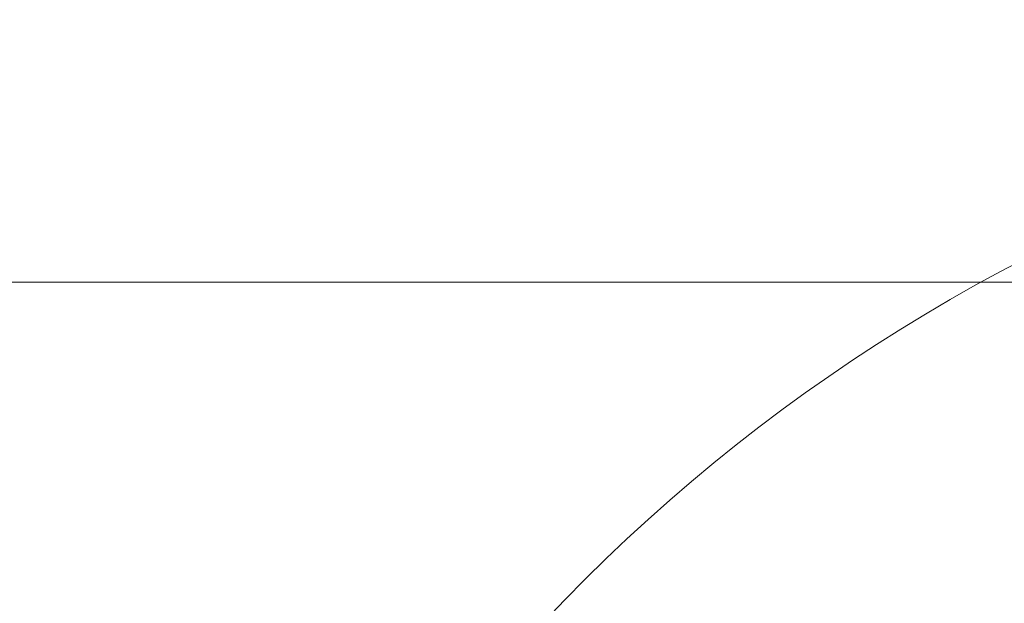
# Model space of a CAD drawing. Header units: inches. Extents: x 10 to 643, y -369 to 487.
# Tile 14 of 40: x 132 to 152, y 377 to 389. Entities that reach past the tile are written whole.
import ezdxf

# ---------------------------------------------------------------- set-up
doc = ezdxf.new("R2010")
doc.units = ezdxf.units.IN
doc.header["$MEASUREMENT"] = 0
doc.layers.add('A-CLNG-PATT', color=13, linetype='Continuous', lineweight=9)
doc.layers.add('A-DOOR', color=31, linetype='Continuous', lineweight=9)

# ---------------------------------------------------------------- blocks, each defined once
blk = doc.blocks.new('Planitar - Single Door - 3_-0 x 6_-8_-5512518-Main Floor')
at = {"layer": 'A-DOOR'}
blk.add_arc((18, -2.75), 36, 180, 240, dxfattribs=at)

msp = doc.modelspace()

# ---------------------------------------------------------------- hatches: boundary and pattern name
at = {"layer": 'A-CLNG-PATT', "lineweight": 18}
h = msp.add_hatch(dxfattribs=at)
h.set_pattern_fill('FP_9', color=256, style=0, pattern_type=2)
h.set_pattern_definition([(0, (115.492, 336.51), (0, -23.622), []), (270, (115.49, 336.51), (-47.244, -3e-15), [])])
h.paths.add_polyline_path([(134.295, 276.5), (168, 276.5), (168, 351), (168.5, 351), (168.5, 390.875), (115.492, 390.867), (115.492, 276.5)], flags=0)
h.paths.add_polyline_path([(161.736, 349.132), (115.736, 349.132), (115.736, 359.132), (161.736, 359.132), (161.736, 349.414)], flags=0)
h.paths.add_polyline_path([(132, 365.875), (132, 376.875), (151, 376.875), (151, 365.875), (132.444, 365.875)], flags=0)

# ---------------------------------------------------------------- block references
at = {"layer": 'A-DOOR', "rotation": 269.9999999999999}
msp.add_blockref('Planitar - Single Door - 3_-0 x 6_-8_-5512518-Main Floor', (171.25, 370.25), dxfattribs=at)

doc.saveas('drawing.dxf')
